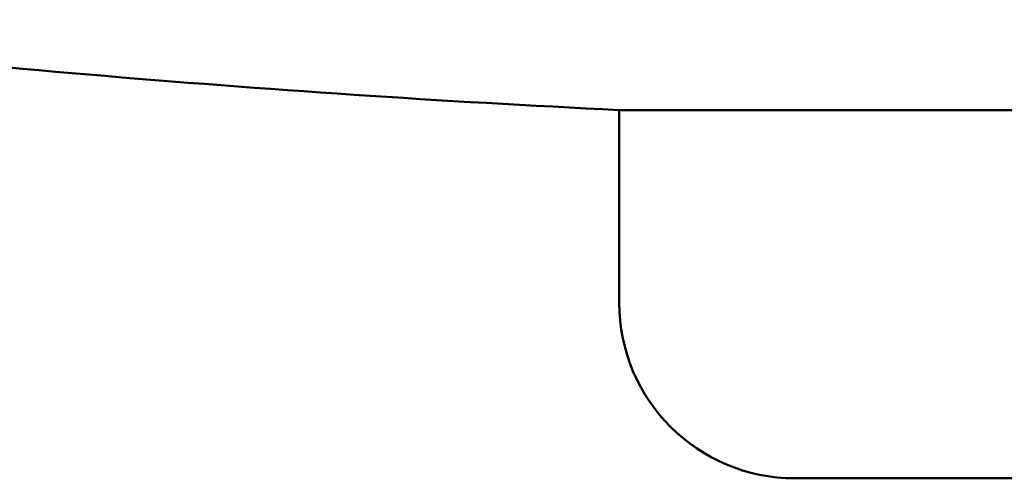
# Model space of a CAD drawing. Header units: inches. Extents: x 1 to 226, y 4 to 143.
# Tile 41 of 46: x 132.623 to 134.025, y 62.687 to 63.34. Entities that reach past the tile are written whole.
import ezdxf

# ---------------------------------------------------------------- set-up
doc = ezdxf.new("R2010")
doc.units = ezdxf.units.IN
doc.header["$LTSCALE"] = 6.666667
doc.header["$MEASUREMENT"] = 0
doc.layers.add('Visible (ANSI)', color=7, linetype='Continuous', lineweight=50)

msp = doc.modelspace()

# ---------------------------------------------------------------- linework, layer by layer
at = {"layer": 'Visible (ANSI)'}
for p, q in [((135.4765, 63.211), (133.4765, 63.211)), ((133.4765, 62.9368), (133.4765, 63.211)), ((135.2265, 62.6868), (133.7265, 62.6868))]:
    msp.add_line(p, q, dxfattribs=at)
for centre, radius, start, end in [((134.4765, 83.8674), 20.6806, 263.03183, 267.2284), ((133.7265, 62.9368), 0.25, 180, 270)]:
    msp.add_arc(centre, radius, start, end, dxfattribs=at)

doc.saveas('drawing.dxf')
